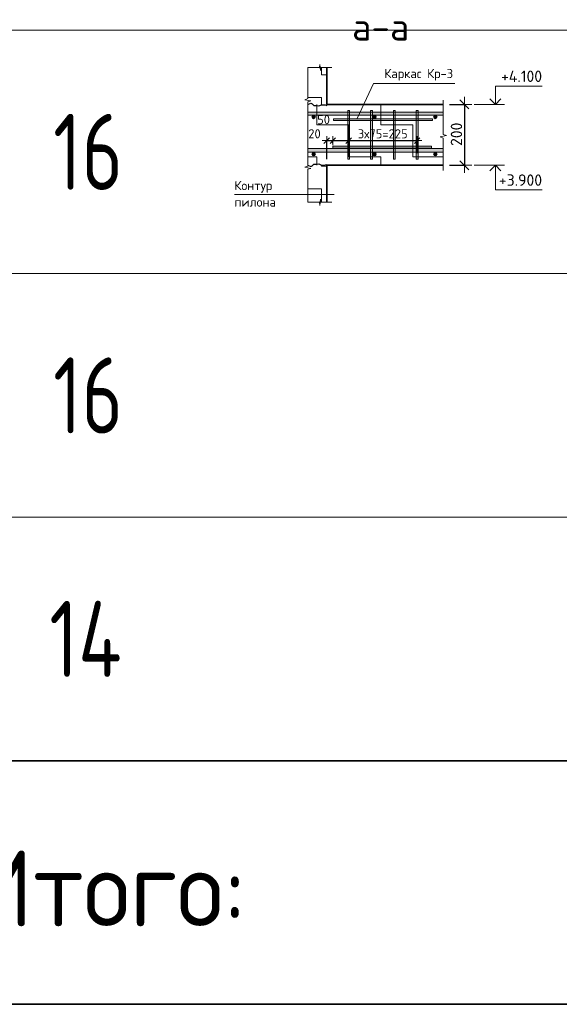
# Model space of a CAD drawing. Header units: metres. Extents: x -38 to 97, y -15 to 21.
# Tile 81 of 89: x 75.88 to 77.66, y 0.47 to 3.71. Entities that reach past the tile are written whole.
import ezdxf

# ---------------------------------------------------------------- set-up
doc = ezdxf.new("R2010")
doc.units = ezdxf.units.M
doc.header["$PDMODE"] = 65
for name, color, linetype, lineweight in [('XR$3$Размерная линия (1)', 7, 'Continuous', 13), ('XR$3$Размерная линия_ общее', 7, 'Continuous', 13), ('XR$4$Текст_ примечание', 7, 'Continuous', 13)]:
    doc.layers.add(name, color=color, linetype=linetype, lineweight=lineweight)
doc.styles.add('ISOCPEUR', font='txt')
doc.dimstyles.new('DIMSTYLE_23', dxfattribs={"dimtxt": 0.03, "dimasz": 0.03, "dimexe": 0, "dimexo": 0, "dimgap": 0.015, "dimtad": 2, "dimdec": 0, "dimlfac": 1000, "dimrnd": 5, "dimzin": 12, "dimdsep": 46, "dimtxsty": 'ISOCPEUR', "dimblk1": 'ALL_ML_STRICH', "dimblk2": 'ALL_ML_STRICH', "dimsah": 1, "dimcen": 0, "dimclrd": 7, "dimclre": 256, "dimclrt": 7, "dimadec": 0, "dimazin": 0, "dimtfac": 1, "dimtdec": 0, "dimtix": 1, "dimtmove": 2, "dimatfit": 3, "dimfxl": 0, "dimtvp": 1.2, "dimtzin": 0, "dimlwd": 0, "dimlwe": -3, "dimarcsym": 0})
doc.dimstyles.new('DIMSTYLE_24', dxfattribs={"dimtxt": 0.03, "dimasz": 0.03, "dimexe": 0, "dimexo": 0, "dimgap": 0.015, "dimtad": 2, "dimdec": 0, "dimlfac": 1000, "dimrnd": 5, "dimzin": 12, "dimdsep": 46, "dimtxsty": 'ISOCPEUR', "dimblk1": 'ALL_ML_STRICH', "dimblk2": 'ALL_ML_STRICH', "dimsah": 1, "dimcen": 0, "dimclrd": 7, "dimclre": 256, "dimclrt": 7, "dimadec": 0, "dimazin": 0, "dimtfac": 1, "dimtdec": 0, "dimtix": 1, "dimtmove": 2, "dimatfit": 3, "dimfxl": 0, "dimtzin": 0, "dimlwd": 0, "dimlwe": -3, "dimarcsym": 0})
doc.dimstyles.new('DIMSTYLE_27', dxfattribs={"dimtxt": 0.0375, "dimasz": 0.0495, "dimexe": 0, "dimexo": 0, "dimgap": 0.01875, "dimtad": 2, "dimdec": 0, "dimlfac": 1000, "dimrnd": 1, "dimzin": 12, "dimdsep": 46, "dimtxsty": 'ISOCPEUR', "dimblk1": 'ALL_ML_STRICH', "dimblk2": 'ALL_ML_STRICH', "dimsah": 1, "dimcen": 0, "dimclrd": 7, "dimclre": 256, "dimclrt": 7, "dimadec": 0, "dimazin": 0, "dimtfac": 1, "dimtdec": 0, "dimtix": 1, "dimtmove": 2, "dimatfit": 3, "dimfxl": 0, "dimtzin": 0, "dimlwd": 0, "dimlwe": -3, "dimarcsym": 0})
pattern_1 = [(0, (0.15, 0.15), (0.075, 0.075), [0.075, -0.075]), (90, (0.15, 0.15), (-0.075, 0.075), [0.075, -0.075])]

# ---------------------------------------------------------------- blocks, each defined once
blk = doc.blocks.new('СЛОЖНЫЙ_ОБЪЕКТ_28')
at = {"color": 7, "linetype": 'Continuous', "lineweight": 13, "transparency": 33554687}
blk.add_line((77.4767, 3.2276), (77.3767, 3.2276), dxfattribs=at)
at = {"color": 7, "linetype": 'Continuous', "lineweight": 35, "transparency": 33554687}
blk.add_lwpolyline([(77.4286, 3.2094), (77.4467, 3.2276), (77.4649, 3.2094)], dxfattribs=at)
at = {"color": 7, "linetype": 'Continuous', "lineweight": 13, "transparency": 33554687}
blk.add_lwpolyline([(77.4467, 3.2276), (77.4467, 3.1466), (77.6002, 3.1466)], dxfattribs=at)
blk = doc.blocks.new('СЛОЖНЫЙ_ОБЪЕКТ_29')
at = {"color": 7, "linetype": 'Continuous', "lineweight": 13, "transparency": 33554687}
blk.add_line((77.4767, 3.4276), (77.3767, 3.4276), dxfattribs=at)
blk.add_lwpolyline([(77.4467, 3.4276), (77.4467, 3.4876), (77.6002, 3.4876)], dxfattribs=at)
at = {"color": 7, "linetype": 'Continuous', "lineweight": 35, "transparency": 33554687}
blk.add_lwpolyline([(77.4286, 3.4457), (77.4467, 3.4276), (77.4649, 3.4457)], dxfattribs=at)
blk = doc.blocks.new('ЭЛЕМЕНТ_УЗОРА_9')
at = {"color": 7, "linetype": 'Continuous', "lineweight": 13, "transparency": 33554687}
blk.add_line((76.8299, 3.5491), (76.8299, 3.5491), dxfattribs=at)
for points in [[(76.8299, 3.3276), (76.8299, 3.4359), (76.8399, 3.439), (76.8199, 3.4432), (76.8299, 3.4468), (76.8299, 3.5491)], [(76.8299, 3.106), (76.8299, 3.2144), (76.8399, 3.2175), (76.8199, 3.2217), (76.8299, 3.2252), (76.8299, 3.3276)]]:
    blk.add_lwpolyline(points, dxfattribs=at)
blk = doc.blocks.new('ЭЛЕМЕНТ_УЗОРА_10')
at = {"color": 7, "linetype": 'Continuous', "lineweight": 13, "transparency": 33554687}
blk.add_line((76.9089, 3.5491), (76.9089, 3.5491), dxfattribs=at)
blk.add_lwpolyline([(76.8299, 3.5491), (76.8685, 3.5491), (76.8696, 3.5591), (76.8711, 3.5391), (76.8724, 3.5491), (76.9089, 3.5491)], dxfattribs=at)
blk = doc.blocks.new('ЭЛЕМЕНТ_УЗОРА_11')
at = {"color": 7, "linetype": 'Continuous', "lineweight": 13, "transparency": 33554687}
blk.add_line((77.2754, 3.2106), (77.2754, 3.2106), dxfattribs=at)
blk.add_lwpolyline([(77.2754, 3.4416), (77.2754, 3.3286), (77.2854, 3.3254), (77.2654, 3.321), (77.2754, 3.3173), (77.2754, 3.2106)], dxfattribs=at)
blk = doc.blocks.new('ALL_ML_STRICH')
at = {"color": 0, "linetype": 'ByBlock', "lineweight": -2}
for p, q in [((-1, 0), (0.5, 0)), ((-0.3, -0.3), (0.3, 0.3)), ((0, -0.5), (0, 0.5))]:
    blk.add_line(p, q, dxfattribs=at)
blk = doc.blocks.new('*D179')
at = {"layer": 'DEFPOINTS', "color": 7, "linetype": 'Continuous', "lineweight": 13, "transparency": 33554687}
for p in [(77.2754, 3.4276), (77.3448, 3.4276), (77.2754, 3.2276)]:
    blk.add_point(p, dxfattribs=at)
at = {"layer": 'XR$3$Размерная линия_ общее', "color": 253, "linetype": 'Continuous', "lineweight": -2, "true_color": 0xa0a0a0, "transparency": 33554687}
for p, q in [((77.2954, 3.4276), (77.3448, 3.4276)), ((77.2954, 3.2276), (77.3448, 3.2276))]:
    blk.add_line(p, q, dxfattribs=at)
at = {"layer": 'XR$3$Размерная линия_ общее', "color": 7, "linetype": 'Continuous', "lineweight": -2, "transparency": 33554687}
blk.add_line((77.3448, 3.4276), (77.3448, 3.2276), dxfattribs=at)
at = {"layer": 'XR$3$Размерная линия_ общее', "color": 7, "linetype": 'Continuous', "lineweight": 13, "transparency": 33554687, "xscale": 0.04950000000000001, "yscale": 0.04950000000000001, "zscale": 0.04950000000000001}
for p, rotation in [((77.3448, 3.4276), 90), ((77.3448, 3.2276), 270)]:
    blk.add_blockref('ALL_ML_STRICH', p, dxfattribs=dict(at, rotation=rotation))
at = {"layer": 'XR$3$Размерная линия_ общее', "color": 7, "linetype": 'Continuous', "lineweight": 13, "transparency": 33554687, "insert": (77.3185, 3.3295), "char_height": 0.0375, "width": 0.1125, "attachment_point": 5, "rotation": 90, "style": 'ISOCPEUR'}
blk.add_mtext('\\A1;{200}', dxfattribs=at)
blk = doc.blocks.new('СЛОЖНЫЙ_ОБЪЕКТ_30')
at = {"linetype": 'Continuous', "lineweight": 13, "transparency": 33554687}
blk.add_hatch(color=7, dxfattribs=at).paths.add_polyline_path([(77.2754, 3.2706), (76.8299, 3.2706), (76.8299, 3.2826), (77.2754, 3.2826)], flags=16)
at = {"color": 7, "linetype": 'Continuous', "lineweight": 13, "transparency": 33554687}
blk.add_lwpolyline([(77.2754, 3.2706), (76.8299, 3.2706), (76.8299, 3.2826), (77.2754, 3.2826), (77.2754, 3.2706)], close=True, dxfattribs=at)
blk = doc.blocks.new('СЛОЖНЫЙ_ОБЪЕКТ_31')
at = {"linetype": 'Continuous', "lineweight": 13, "transparency": 33554687}
blk.add_hatch(color=7, dxfattribs=at).paths.add_polyline_path([(77.2754, 3.3926), (76.8299, 3.3926), (76.8299, 3.4026), (77.2754, 3.4026)], flags=16)
at = {"color": 7, "linetype": 'Continuous', "lineweight": 13, "transparency": 33554687}
blk.add_lwpolyline([(77.2754, 3.3926), (76.8299, 3.3926), (76.8299, 3.4026), (77.2754, 3.4026), (77.2754, 3.3926)], close=True, dxfattribs=at)
blk = doc.blocks.new('ЭЛЕМЕНТ_УЗОРА_12')
at = {"color": 7, "linetype": 'Continuous', "lineweight": 13, "transparency": 33554687}
blk.add_line((76.9089, 3.106), (76.9089, 3.106), dxfattribs=at)
blk.add_lwpolyline([(76.8299, 3.106), (76.8685, 3.106), (76.8696, 3.096), (76.8711, 3.116), (76.8724, 3.106), (76.9089, 3.106)], dxfattribs=at)
blk = doc.blocks.new('СЛОЖНЫЙ_ОБЪЕКТ_32')
at = {"linetype": 'Continuous', "lineweight": 13, "true_color": 0xababab, "transparency": 33554687}
blk.add_hatch(color=253, dxfattribs=at).paths.add_polyline_path([(76.9613, 3.2476), (76.9613, 3.4076), (76.9673, 3.4076), (76.9673, 3.2476)], flags=16)
at = {"color": 7, "linetype": 'Continuous', "lineweight": 13, "transparency": 33554687}
blk.add_lwpolyline([(76.9613, 3.2476), (76.9613, 3.4076), (76.9673, 3.4076), (76.9673, 3.2476), (76.9613, 3.2476)], close=True, dxfattribs=at)
blk = doc.blocks.new('СЛОЖНЫЙ_ОБЪЕКТ_33')
at = {"linetype": 'Continuous', "lineweight": 13, "true_color": 0xababab, "transparency": 33554687}
blk.add_hatch(color=253, dxfattribs=at).paths.add_polyline_path([(77.0363, 3.2476), (77.0363, 3.4076), (77.0423, 3.4076), (77.0423, 3.2476)], flags=16)
at = {"color": 7, "linetype": 'Continuous', "lineweight": 13, "transparency": 33554687}
blk.add_lwpolyline([(77.0363, 3.2476), (77.0363, 3.4076), (77.0423, 3.4076), (77.0423, 3.2476), (77.0363, 3.2476)], close=True, dxfattribs=at)
blk = doc.blocks.new('СЛОЖНЫЙ_ОБЪЕКТ_34')
at = {"linetype": 'Continuous', "lineweight": 13, "true_color": 0xababab, "transparency": 33554687}
blk.add_hatch(color=253, dxfattribs=at).paths.add_polyline_path([(77.1113, 3.2476), (77.1113, 3.4076), (77.1173, 3.4076), (77.1173, 3.2476)], flags=16)
at = {"color": 7, "linetype": 'Continuous', "lineweight": 13, "transparency": 33554687}
blk.add_lwpolyline([(77.1113, 3.2476), (77.1113, 3.4076), (77.1173, 3.4076), (77.1173, 3.2476), (77.1113, 3.2476)], close=True, dxfattribs=at)
blk = doc.blocks.new('СЛОЖНЫЙ_ОБЪЕКТ_35')
at = {"linetype": 'Continuous', "lineweight": 13, "true_color": 0xababab, "transparency": 33554687}
blk.add_hatch(color=253, dxfattribs=at).paths.add_polyline_path([(77.1863, 3.2476), (77.1863, 3.4076), (77.1923, 3.4076), (77.1923, 3.2476)], flags=16)
at = {"color": 7, "linetype": 'Continuous', "lineweight": 13, "transparency": 33554687}
blk.add_lwpolyline([(77.1863, 3.2476), (77.1863, 3.4076), (77.1923, 3.4076), (77.1923, 3.2476), (77.1863, 3.2476)], close=True, dxfattribs=at)
blk = doc.blocks.new('СЛОЖНЫЙ_ОБЪЕКТ_36')
at = {"linetype": 'Continuous', "lineweight": 13, "true_color": 0xababab, "transparency": 33554687}
blk.add_hatch(color=253, dxfattribs=at).paths.add_polyline_path([(77.2393, 3.3806), (76.9143, 3.3806), (76.9143, 3.3746), (77.2393, 3.3746)])
at = {"color": 7, "linetype": 'Continuous', "lineweight": 13, "transparency": 33554687}
blk.add_lwpolyline([(77.2393, 3.3806), (76.9143, 3.3806), (76.9143, 3.3746), (77.2393, 3.3746), (77.2393, 3.3806)], close=True, dxfattribs=at)
blk = doc.blocks.new('СЛОЖНЫЙ_ОБЪЕКТ_37')
at = {"linetype": 'Continuous', "lineweight": 13, "true_color": 0xababab, "transparency": 33554687}
blk.add_hatch(color=253, dxfattribs=at).paths.add_polyline_path([(77.2369, 3.2903), (76.9119, 3.2903), (76.9119, 3.2843), (77.2369, 3.2843)])
at = {"color": 7, "linetype": 'Continuous', "lineweight": 13, "transparency": 33554687}
blk.add_lwpolyline([(77.2369, 3.2903), (76.9119, 3.2903), (76.9119, 3.2843), (77.2369, 3.2843), (77.2369, 3.2903)], close=True, dxfattribs=at)
blk = doc.blocks.new('*D189')
at = {"layer": 'DEFPOINTS', "color": 7, "linetype": 'Continuous', "lineweight": 13, "transparency": 33554687}
for p in [(76.8919, 3.3086), (76.9119, 3.2803), (76.8919, 3.2276)]:
    blk.add_point(p, dxfattribs=at)
at = {"layer": 'XR$3$Размерная линия (1)', "color": 9, "linetype": 'Continuous', "lineweight": -2, "true_color": 0xc7c7c7, "transparency": 33554687}
for p, q in [((76.8919, 3.2476), (76.8919, 3.3086)), ((76.9119, 3.3003), (76.9119, 3.3086))]:
    blk.add_line(p, q, dxfattribs=at)
at = {"layer": 'XR$3$Размерная линия (1)', "color": 7, "linetype": 'Continuous', "lineweight": -2, "transparency": 33554687}
blk.add_line((76.8919, 3.3086), (76.9119, 3.3086), dxfattribs=at)
at = {"layer": 'XR$3$Размерная линия (1)', "color": 7, "linetype": 'Continuous', "lineweight": 13, "transparency": 33554687, "xscale": 0.03, "yscale": 0.03, "zscale": 0.03, "rotation": 180}
blk.add_blockref('ALL_ML_STRICH', (76.8919, 3.3086), dxfattribs=at)
at = {"layer": 'XR$3$Размерная линия (1)', "color": 7, "linetype": 'Continuous', "lineweight": 13, "transparency": 33554687, "xscale": 0.03, "yscale": 0.03, "zscale": 0.03}
blk.add_blockref('ALL_ML_STRICH', (76.9119, 3.3086), dxfattribs=at)
at = {"layer": 'XR$3$Размерная линия (1)', "color": 7, "linetype": 'Continuous', "lineweight": 13, "transparency": 33554687, "insert": (76.8519, 3.3312), "char_height": 0.03, "width": 0.06, "attachment_point": 5, "style": 'ISOCPEUR'}
blk.add_mtext('\\A1;{20}', dxfattribs=at)
blk = doc.blocks.new('*D190')
at = {"layer": 'DEFPOINTS', "color": 7, "linetype": 'Continuous', "lineweight": 13, "transparency": 33554687}
for p in [(76.9119, 3.3086), (76.9119, 3.2803), (76.9643, 3.2476)]:
    blk.add_point(p, dxfattribs=at)
at = {"layer": 'XR$3$Размерная линия (1)', "color": 9, "linetype": 'Continuous', "lineweight": -2, "true_color": 0xc7c7c7, "transparency": 33554687}
for p, q in [((76.9119, 3.3003), (76.9119, 3.3086)), ((76.9643, 3.2676), (76.9643, 3.3086))]:
    blk.add_line(p, q, dxfattribs=at)
at = {"layer": 'XR$3$Размерная линия (1)', "color": 7, "linetype": 'Continuous', "lineweight": -2, "transparency": 33554687}
blk.add_line((76.9119, 3.3086), (76.9643, 3.3086), dxfattribs=at)
at = {"layer": 'XR$3$Размерная линия (1)', "color": 7, "linetype": 'Continuous', "lineweight": 13, "transparency": 33554687, "xscale": 0.03, "yscale": 0.03, "zscale": 0.03, "rotation": 180}
blk.add_blockref('ALL_ML_STRICH', (76.9119, 3.3086), dxfattribs=at)
at = {"layer": 'XR$3$Размерная линия (1)', "color": 7, "linetype": 'Continuous', "lineweight": 13, "transparency": 33554687, "xscale": 0.03, "yscale": 0.03, "zscale": 0.03}
blk.add_blockref('ALL_ML_STRICH', (76.9643, 3.3086), dxfattribs=at)
at = {"layer": 'XR$3$Размерная линия (1)', "color": 7, "linetype": 'Continuous', "lineweight": 13, "transparency": 33554687, "insert": (76.8817, 3.3777), "char_height": 0.03, "width": 0.06, "attachment_point": 5, "style": 'ISOCPEUR'}
blk.add_mtext('\\A1;{50}', dxfattribs=at)
blk = doc.blocks.new('*D191')
at = {"layer": 'DEFPOINTS', "color": 7, "linetype": 'Continuous', "lineweight": 13, "transparency": 33554687}
for p in [(76.9643, 3.3086), (76.9643, 3.2476), (77.1893, 3.2476)]:
    blk.add_point(p, dxfattribs=at)
at = {"layer": 'XR$3$Размерная линия (1)', "color": 9, "linetype": 'Continuous', "lineweight": -2, "true_color": 0xc7c7c7, "transparency": 33554687}
for p, q in [((76.9643, 3.2676), (76.9643, 3.3086)), ((77.1893, 3.2676), (77.1893, 3.3086))]:
    blk.add_line(p, q, dxfattribs=at)
at = {"layer": 'XR$3$Размерная линия (1)', "color": 7, "linetype": 'Continuous', "lineweight": -2, "transparency": 33554687}
blk.add_line((76.9643, 3.3086), (77.1893, 3.3086), dxfattribs=at)
at = {"layer": 'XR$3$Размерная линия (1)', "color": 7, "linetype": 'Continuous', "lineweight": 13, "transparency": 33554687, "xscale": 0.03, "yscale": 0.03, "zscale": 0.03, "rotation": 180}
blk.add_blockref('ALL_ML_STRICH', (76.9643, 3.3086), dxfattribs=at)
at = {"layer": 'XR$3$Размерная линия (1)', "color": 7, "linetype": 'Continuous', "lineweight": 13, "transparency": 33554687, "xscale": 0.03, "yscale": 0.03, "zscale": 0.03}
blk.add_blockref('ALL_ML_STRICH', (77.1893, 3.3086), dxfattribs=at)
at = {"layer": 'XR$3$Размерная линия (1)', "color": 7, "linetype": 'Continuous', "lineweight": 13, "transparency": 33554687, "insert": (76.9943, 3.3461), "char_height": 0.03, "width": 0.0015, "attachment_point": 1, "line_spacing_factor": 0.60241, "style": 'ISOCPEUR'}
blk.add_mtext('3х75=225', dxfattribs=at)

msp = doc.modelspace()

# ---------------------------------------------------------------- hatches: boundary and pattern name
at = {"linetype": 'Continuous', "lineweight": 13, "transparency": 33554687}
h = msp.add_hatch(dxfattribs=at)
h.set_pattern_fill('____', scale=0.075, style=0, pattern_type=2)
h.set_pattern_definition(pattern_1)
h.paths.add_polyline_path([(76.8919, 3.4276), (76.8919, 3.5491), (76.8299, 3.5491), (76.8299, 3.4276)], flags=0)
h = msp.add_hatch(dxfattribs=at)
h.set_pattern_fill('____', scale=0.105, style=0, pattern_type=2)
h.set_pattern_definition([(0, (0.21, 0.21), (0.105, 0.105), [0.105, -0.105]), (90, (0.21, 0.21), (-0.105, 0.105), [0.105, -0.105])])
h.paths.add_polyline_path([(76.8299, 3.4276), (76.8299, 3.2276), (77.2754, 3.2276), (77.2754, 3.4276)], flags=0)
for points in [[(76.8504, 3.3927), (76.8477, 3.3927), (76.8453, 3.3915), (76.8437, 3.3894), (76.8431, 3.3868), (76.8437, 3.3842), (76.8453, 3.3821), (76.8477, 3.381), (76.8504, 3.381), (76.8528, 3.3821), (76.8545, 3.3842), (76.8551, 3.3868), (76.8545, 3.3894), (76.8528, 3.3915)], [(77.0504, 3.3927), (77.0477, 3.3927), (77.0453, 3.3915), (77.0437, 3.3894), (77.0431, 3.3868), (77.0437, 3.3842), (77.0453, 3.3821), (77.0477, 3.381), (77.0504, 3.381), (77.0528, 3.3821), (77.0545, 3.3842), (77.0551, 3.3868), (77.0545, 3.3894), (77.0528, 3.3915)], [(77.2504, 3.3927), (77.2477, 3.3927), (77.2453, 3.3915), (77.2437, 3.3894), (77.2431, 3.3868), (77.2437, 3.3842), (77.2453, 3.3821), (77.2477, 3.381), (77.2504, 3.381), (77.2528, 3.3821), (77.2545, 3.3842), (77.2551, 3.3868), (77.2545, 3.3894), (77.2528, 3.3915)], [(76.8504, 3.2702), (76.8477, 3.2702), (76.8453, 3.269), (76.8437, 3.267), (76.8431, 3.2643), (76.8437, 3.2617), (76.8453, 3.2597), (76.8477, 3.2585), (76.8504, 3.2585), (76.8528, 3.2597), (76.8545, 3.2617), (76.8551, 3.2643), (76.8545, 3.267), (76.8528, 3.269)], [(77.0504, 3.2702), (77.0477, 3.2702), (77.0453, 3.269), (77.0437, 3.267), (77.0431, 3.2643), (77.0437, 3.2617), (77.0453, 3.2597), (77.0477, 3.2585), (77.0504, 3.2585), (77.0528, 3.2597), (77.0545, 3.2617), (77.0551, 3.2643), (77.0545, 3.267), (77.0528, 3.269)], [(77.2504, 3.2702), (77.2477, 3.2702), (77.2453, 3.269), (77.2437, 3.267), (77.2431, 3.2643), (77.2437, 3.2617), (77.2453, 3.2597), (77.2477, 3.2585), (77.2504, 3.2585), (77.2528, 3.2597), (77.2545, 3.2617), (77.2551, 3.2643), (77.2545, 3.267), (77.2528, 3.269)]]:
    msp.add_hatch(color=7, dxfattribs=at).paths.add_polyline_path(points)
h = msp.add_hatch(dxfattribs=at)
h.set_pattern_fill('____', scale=0.075, style=0, pattern_type=2)
h.set_pattern_definition(pattern_1)
h.paths.add_polyline_path([(76.8919, 3.2276), (76.8299, 3.2276), (76.8299, 3.106), (76.8919, 3.106)], flags=0)

# ---------------------------------------------------------------- linework, layer by layer
at = {"color": 7, "linetype": 'Continuous', "lineweight": 35, "transparency": 33554687}
for p, q in [((76.8919, 3.4276), (76.8919, 3.5491)), ((77.2754, 3.4276), (76.8919, 3.4276)), ((76.8919, 3.2276), (76.8919, 3.106)), ((76.8919, 3.2276), (77.2754, 3.2276))]:
    msp.add_line(p, q, dxfattribs=at)
at = {"color": 7, "linetype": 'Continuous', "lineweight": 13, "transparency": 33554687}
msp.add_line((76.5886, 3.132), (76.9169, 3.132), dxfattribs=at)
msp.add_lwpolyline([(77.3131, 3.4959), (77.0459, 3.4959), (76.9923, 3.3811)], dxfattribs=at)
at = {"color": 7, "linetype": 'Continuous', "lineweight": 25, "transparency": 33554687}
for points in [[(76.8299, 3.4276), (76.8399, 3.4316), (76.8442, 3.4297), (76.8499, 3.4236), (76.8599, 3.4236), (76.866, 3.4225), (76.8754, 3.4266), (76.8868, 3.4264), (76.8919, 3.4244)], [(76.8299, 3.2276), (76.8399, 3.2236), (76.8442, 3.2254), (76.8499, 3.2316), (76.8599, 3.2316), (76.866, 3.2327), (76.8754, 3.2286), (76.8868, 3.2287), (76.8919, 3.2307)]]:
    msp.add_lwpolyline(points, dxfattribs=at)
at = {"color": 7, "linetype": 'Continuous', "lineweight": 18, "transparency": 33554687}
for centre in [(76.8491, 3.3868), (77.0491, 3.3868), (77.2491, 3.3868), (76.8491, 3.2643), (77.0491, 3.2643), (77.2491, 3.2643)]:
    msp.add_circle(centre, 0.006, dxfattribs=at)
at = {"layer": 'XR$4$Текст_ примечание', "color": 7, "linetype": 'Continuous', "lineweight": 13, "transparency": 33554687}
for p, q in [((86.4198, 3.6717), (67.9198, 3.6717)), ((86.4198, 2.8717), (67.9198, 2.8717)), ((86.4198, 2.0717), (67.9198, 2.0717)), ((86.4198, 1.2717), (67.9198, 1.2717))]:
    msp.add_line(p, q, dxfattribs=at)
at = {"layer": 'XR$4$Текст_ примечание', "color": 7, "linetype": 'Continuous', "lineweight": 35, "transparency": 33554687}
for p, q in [((67.9198, 1.2717), (86.4198, 1.2717)), ((67.9198, 0.4717), (86.4198, 0.4717))]:
    msp.add_line(p, q, dxfattribs=at)

# ---------------------------------------------------------------- block references
at = {"color": 7, "linetype": 'Continuous', "lineweight": 13, "transparency": 33554687}
for name in ['ЭЛЕМЕНТ_УЗОРА_10', 'ЭЛЕМЕНТ_УЗОРА_9', 'ЭЛЕМЕНТ_УЗОРА_11', 'СЛОЖНЫЙ_ОБЪЕКТ_31', 'СЛОЖНЫЙ_ОБЪЕКТ_32', 'СЛОЖНЫЙ_ОБЪЕКТ_33', 'СЛОЖНЫЙ_ОБЪЕКТ_34', 'СЛОЖНЫЙ_ОБЪЕКТ_35', 'СЛОЖНЫЙ_ОБЪЕКТ_36', 'СЛОЖНЫЙ_ОБЪЕКТ_30', 'СЛОЖНЫЙ_ОБЪЕКТ_37', 'ЭЛЕМЕНТ_УЗОРА_12']:
    msp.add_blockref(name, (0, 0), dxfattribs=at)
at = {"color": 7, "linetype": 'Continuous', "lineweight": 35, "transparency": 33554687}
for name in ['СЛОЖНЫЙ_ОБЪЕКТ_29', 'СЛОЖНЫЙ_ОБЪЕКТ_28']:
    msp.add_blockref(name, (0, 0), dxfattribs=at)

# ---------------------------------------------------------------- texts
at = {"color": 7, "linetype": 'Continuous', "lineweight": 50, "transparency": 33554687, "insert": (77.0695, 3.6825), "char_height": 0.09, "width": 0.2484, "attachment_point": 5, "style": 'ISOCPEUR'}
msp.add_mtext('\\A1;{\\fISOCPEUR|i0|b0;\\H0.090000;\\W1.000000;\\C7;а-а}\\P', dxfattribs=at)
at = {"color": 7, "linetype": 'Continuous', "lineweight": 13, "transparency": 33554687, "style": 'ISOCPEUR'}
for s, insert, char_height, width, attachment_point in [('\\A1;{\\fISOCPEUR|i0|b0;\\H0.030000;\\W1.000000;\\C7;Каркас Кр-3}\\P', (77.1945, 3.525), 0.03, 0.25163, 5), ('\\A1;{\\fISOCPEUR|i0|b0;\\H0.037500;\\W1.000000;\\C7;+4.100}\\P', (77.6002, 3.5013), 0.0375, 0.155671, 9), ('\\A1;{\\fISOCPEUR|i0|b0;\\H0.037500;\\W1.000000;\\C7;+3.900}\\P', (77.6002, 3.1603), 0.0375, 0.160312, 9)]:
    msp.add_mtext(s, dxfattribs=dict(at, insert=insert, char_height=char_height, width=width, attachment_point=attachment_point))
at = {"color": 7, "linetype": 'Continuous', "lineweight": 13, "transparency": 33554687, "insert": (76.5886, 3.1761), "char_height": 0.03, "width": 0.146025, "attachment_point": 1, "line_spacing_factor": 1.084337}
msp.add_mtext('\\A1;{\\fISOCPEUR|i0|b0;\\H0.030000;\\W1.000000;\\C7;Контур}\\P{\\fISOCPEUR|i0|b0;\\H0.030000;\\W1.000000;\\C7;пилона}\\P', dxfattribs=at)
at = {"layer": 'XR$4$Текст_ примечание', "color": 7, "linetype": 'Continuous', "lineweight": 35, "transparency": 33554687, "char_height": 0.25, "attachment_point": 7, "style": 'ISOCPEUR'}
for s, insert, width in [('\\W0.75;16', (75.9925, 3.1467), 0.393567), ('\\W0.75;16', (75.9925, 2.3467), 0.393567), ('\\W0.76;14', (75.98, 1.5467), 0.420468), ('\\W0.95;Итого:', (75.7194, 0.728), 1.143461)]:
    msp.add_mtext(s, dxfattribs=dict(at, insert=insert, width=width))

# ---------------------------------------------------------------- dimensions: what is measured, and where the dimension line sits
at = {"layer": 'XR$3$Размерная линия (1)', "color": 7, "linetype": 'Continuous', "lineweight": 13, "transparency": 33554687}
for base, p1, p2, picture, middle in [((76.9643, 3.3086), (76.9119, 3.3003), (76.9643, 3.2676), '*D190', (76.8817, 3.3777)), ((76.9119, 3.3086), (76.8919, 3.2476), (76.9119, 3.3003), '*D189', (76.8519, 3.3312))]:
    dim = msp.add_linear_dim(base=base, p1=p1, p2=p2, dimstyle='DIMSTYLE_23', override={"dimpost": '<>', "dimclrd": 7, "dimclre": 9, "dimclrt": 7, "dimlwd": 0, "dimlwe": 65533}, dxfattribs=at)
    dim.commit()
    dim.dimension.update_dxf_attribs({"geometry": picture, "text_midpoint": middle, "dimtype": 160})
dim = msp.add_linear_dim(base=(77.1893, 3.3086), p1=(76.9643, 3.2676), p2=(77.1893, 3.2676), text='3х75=225', dimstyle='DIMSTYLE_24', override={"dimpost": '<>', "dimclrd": 7, "dimclre": 9, "dimclrt": 7, "dimlwd": 0, "dimlwe": 65533}, dxfattribs=at)
dim.commit()
dim.dimension.update_dxf_attribs({"geometry": '*D191', "text_midpoint": (77.0768, 3.3236), "dimtype": 160})
at = {"layer": 'XR$3$Размерная линия_ общее', "color": 7, "linetype": 'Continuous', "lineweight": 13, "transparency": 33554687}
dim = msp.add_linear_dim(base=(77.3448, 3.2276), p1=(77.2954, 3.4276), p2=(77.2954, 3.2276), angle=270, dimstyle='DIMSTYLE_27', override={"dimpost": '<>', "dimclrd": 7, "dimclre": 253, "dimclrt": 7, "dimlwd": 0, "dimlwe": 65533}, dxfattribs=at)
dim.commit()
dim.dimension.update_dxf_attribs({"geometry": '*D179', "text_midpoint": (77.3185, 3.3295), "dimtype": 160})

doc.saveas('drawing.dxf')
